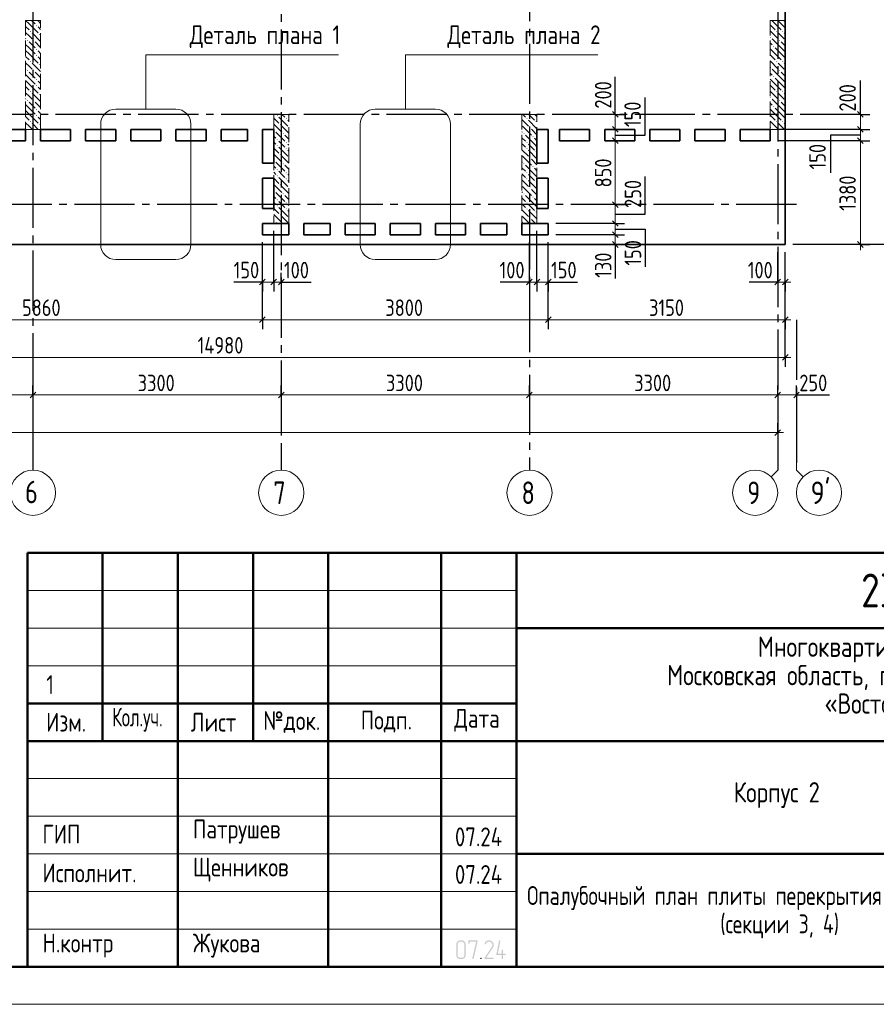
# Model space of a CAD drawing. Header units: millimetres. Extents: x 0 to 43617, y 0 to 59400.
# Tile 6 of 23: x 22897 to 34285, y 0 to 13089. Entities that reach past the tile are written whole.
import ezdxf

# ---------------------------------------------------------------- set-up
doc = ezdxf.new("R2010")
doc.units = ezdxf.units.MM
doc.linetypes.add('______2', pattern=[270, 200, -70])
doc.linetypes.add('______5', pattern=[1100, 800, -100, 100, -100])
for name, color, linetype, lineweight in [('Standard', 7, 'Continuous', 25), ('ЖБ Перекрытие верхний уровень', 7, 'Continuous', 35), ('ЖБ Пилон', 7, 'Continuous', 35), ('Оси', 40, '______5', 18), ('Примечания', 7, 'Continuous', 25), ('Размерная выноска', 7, 'Continuous', 13)]:
    doc.layers.add(name, color=color, linetype=linetype, lineweight=lineweight)
doc.styles.add('GOST 2.304-81', font='txt')
doc.styles.add('ISOCPEUR', font='txt')

msp = doc.modelspace()

# ---------------------------------------------------------------- hatches: boundary and pattern name
at = {"layer": 'Standard', "linetype": 'Continuous', "lineweight": 25, "transparency": 33554687}
h = msp.add_hatch(color=7, dxfattribs=at)
h.paths.add_polyline_path([(28825, 655), (28825, 652), (28825, 649), (28825, 647), (28824, 644), (28824, 641), (28823, 639), (28822, 637), (28821, 634), (28820, 632), (28819, 630), (28818, 627), (28816, 625), (28815, 623), (28813, 621), (28812, 619), (28810, 617), (28808, 615), (28806, 613), (28804, 612), (28801, 610), (28799, 609), (28797, 607), (28795, 606), (28792, 605), (28790, 604), (28788, 603), (28785, 603), (28782, 602), (28780, 602), (28777, 602), (28775, 601), (28772, 601), (28754, 601), (28751, 601), (28749, 602), (28746, 602), (28744, 602), (28742, 603), (28739, 603), (28737, 604), (28735, 605), (28732, 606), (28730, 607), (28728, 609), (28726, 610), (28723, 611), (28721, 613), (28719, 615), (28717, 617), (28715, 619), (28713, 621), (28711, 623), (28710, 625), (28708, 627), (28707, 629), (28706, 632), (28705, 634), (28704, 636), (28703, 639), (28702, 641), (28702, 644), (28701, 646), (28701, 649), (28701, 652), (28701, 655), (28701, 797), (28701, 799), (28701, 802), (28701, 805), (28702, 807), (28702, 810), (28703, 812), (28704, 814), (28705, 817), (28706, 819), (28707, 821), (28708, 823), (28709, 826), (28711, 828), (28713, 830), (28714, 832), (28716, 834), (28718, 836), (28720, 838), (28722, 839), (28724, 841), (28727, 842), (28729, 844), (28731, 845), (28733, 846), (28736, 847), (28738, 848), (28741, 848), (28743, 849), (28746, 849), (28749, 850), (28751, 850), (28754, 850), (28772, 850), (28775, 850), (28777, 850), (28780, 849), (28782, 849), (28785, 849), (28787, 848), (28790, 847), (28792, 846), (28794, 845), (28797, 844), (28799, 843), (28801, 841), (28803, 840), (28805, 838), (28807, 836), (28809, 834), (28811, 833), (28813, 830), (28815, 828), (28816, 826), (28818, 824), (28819, 822), (28820, 820), (28821, 817), (28822, 815), (28823, 812), (28824, 810), (28824, 807), (28825, 805), (28825, 802), (28825, 799), (28825, 797)], flags=16)
h.paths.add_polyline_path([(28808, 655), (28808, 797), (28808, 800), (28807, 804), (28806, 807), (28805, 810), (28804, 813), (28802, 816), (28800, 819), (28797, 822), (28794, 824), (28792, 826), (28789, 828), (28785, 830), (28782, 831), (28779, 832), (28775, 832), (28772, 832), (28754, 832), (28750, 832), (28747, 832), (28744, 831), (28740, 830), (28737, 828), (28734, 826), (28731, 824), (28729, 822), (28726, 819), (28724, 816), (28722, 814), (28721, 810), (28720, 807), (28719, 804), (28718, 800), (28718, 797), (28718, 655), (28718, 651), (28719, 648), (28720, 644), (28721, 641), (28723, 638), (28725, 635), (28727, 632), (28729, 630), (28732, 627), (28735, 625), (28738, 623), (28741, 622), (28744, 620), (28747, 620), (28751, 619), (28754, 619), (28772, 619), (28775, 619), (28779, 620), (28782, 620), (28785, 622), (28788, 623), (28791, 625), (28794, 627), (28797, 629), (28800, 632), (28802, 635), (28804, 637), (28805, 641), (28806, 644), (28807, 647), (28808, 651)])
for points in [[(28985, 839), (28932, 608), (28931, 607), (28931, 606), (28930, 605), (28928, 603), (28923, 601), (28921, 601), (28920, 602), (28918, 602), (28917, 603), (28916, 604), (28915, 605), (28915, 605), (28915, 606), (28914, 607), (28914, 608), (28914, 609), (28914, 610), (28914, 612), (28965, 832), (28878, 832), (28878, 815), (28878, 814), (28878, 813), (28878, 812), (28878, 811), (28877, 810), (28877, 809), (28876, 809), (28876, 808), (28875, 807), (28873, 806), (28871, 806), (28869, 806), (28869, 806), (28868, 806), (28868, 806), (28867, 806), (28866, 807), (28865, 807), (28864, 807), (28863, 808), (28863, 808), (28862, 809), (28862, 810), (28861, 811), (28861, 812), (28861, 813), (28861, 814), (28861, 815), (28861, 841), (28861, 842), (28861, 843), (28861, 844), (28861, 845), (28861, 846), (28862, 847), (28862, 847), (28863, 848), (28863, 848), (28864, 849), (28865, 849), (28866, 849), (28866, 850), (28867, 850), (28868, 850), (28870, 850), (28976, 850), (28978, 850), (28980, 849), (28982, 849), (28983, 848), (28984, 847), (28985, 845), (28985, 844), (28985, 842)], [(29189, 601), (29083, 601), (29081, 601), (29080, 602), (29078, 603), (29076, 604), (29075, 606), (29075, 607), (29074, 609), (29074, 611), (29074, 612), (29074, 613), (29075, 614), (29075, 615), (29173, 763), (29177, 770), (29179, 776), (29180, 779), (29181, 782), (29181, 786), (29181, 789), (29181, 791), (29181, 793), (29181, 795), (29180, 798), (29180, 800), (29179, 802), (29179, 804), (29178, 806), (29177, 807), (29176, 809), (29175, 811), (29173, 813), (29172, 814), (29170, 816), (29169, 818), (29167, 819), (29165, 821), (29163, 822), (29162, 823), (29160, 824), (29158, 826), (29156, 827), (29154, 828), (29152, 828), (29150, 829), (29147, 830), (29145, 831), (29143, 831), (29141, 831), (29139, 832), (29136, 832), (29134, 832), (29131, 832), (29128, 831), (29125, 831), (29122, 830), (29119, 829), (29117, 828), (29114, 827), (29111, 825), (29109, 823), (29106, 821), (29104, 819), (29102, 816), (29099, 813), (29098, 809), (29096, 806), (29094, 802), (29094, 800), (29093, 799), (29092, 798), (29091, 798), (29090, 797), (29089, 797), (29088, 796), (29086, 796), (29084, 796), (29083, 797), (29081, 797), (29080, 798), (29079, 799), (29078, 800), (29078, 800), (29078, 801), (29077, 802), (29077, 803), (29077, 804), (29077, 805), (29077, 808), (29078, 811), (29079, 813), (29080, 816), (29082, 818), (29083, 820), (29084, 823), (29085, 825), (29087, 827), (29088, 829), (29090, 831), (29092, 832), (29093, 834), (29095, 836), (29097, 837), (29099, 839), (29101, 840), (29104, 843), (29108, 845), (29112, 846), (29116, 848), (29120, 849), (29124, 849), (29129, 850), (29133, 850), (29136, 850), (29139, 850), (29143, 849), (29146, 849), (29149, 848), (29151, 848), (29154, 847), (29157, 846), (29160, 845), (29163, 843), (29166, 842), (29168, 840), (29171, 839), (29174, 837), (29176, 835), (29179, 833), (29181, 830), (29184, 828), (29186, 826), (29188, 823), (29190, 820), (29191, 818), (29193, 815), (29194, 813), (29196, 810), (29197, 807), (29198, 804), (29198, 801), (29199, 798), (29199, 795), (29200, 792), (29200, 789), (29200, 784), (29199, 780), (29198, 776), (29197, 772), (29196, 770), (29195, 767), (29195, 765), (29193, 763), (29192, 760), (29191, 758), (29189, 755), (29188, 753), (29099, 619), (29189, 619), (29191, 619), (29192, 618), (29194, 618), (29195, 616), (29196, 615), (29197, 613), (29198, 612), (29198, 610), (29198, 609), (29197, 607), (29197, 606), (29195, 604), (29195, 603), (29194, 603), (29194, 602), (29193, 602), (29192, 602), (29191, 601), (29190, 601)], [(29322, 672), (29349, 672), (29351, 672), (29352, 672), (29354, 671), (29355, 670), (29357, 668), (29357, 667), (29358, 665), (29358, 663), (29358, 662), (29358, 660), (29357, 659), (29356, 657), (29355, 657), (29355, 656), (29354, 656), (29353, 655), (29352, 655), (29351, 655), (29350, 655), (29349, 655), (29322, 655), (29322, 610), (29322, 609), (29322, 608), (29322, 607), (29322, 606), (29321, 605), (29321, 605), (29321, 604), (29320, 603), (29319, 602), (29317, 602), (29316, 601), (29314, 601), (29313, 601), (29312, 601), (29312, 602), (29311, 602), (29310, 602), (29309, 602), (29308, 603), (29307, 603), (29307, 604), (29306, 605), (29306, 605), (29305, 606), (29305, 607), (29305, 608), (29305, 609), (29305, 610), (29305, 655), (29243, 655), (29241, 655), (29239, 655), (29237, 656), (29236, 657), (29235, 658), (29234, 660), (29234, 661), (29234, 663), (29234, 665), (29269, 843), (29270, 845), (29270, 846), (29271, 847), (29272, 848), (29278, 850), (29280, 850), (29281, 849), (29283, 849), (29284, 848), (29285, 847), (29285, 846), (29286, 846), (29286, 845), (29287, 844), (29287, 843), (29287, 842), (29287, 841), (29287, 839), (29253, 672), (29305, 672), (29305, 717), (29305, 718), (29305, 720), (29306, 721), (29307, 723), (29308, 724), (29309, 724), (29310, 725), (29310, 725), (29311, 725), (29312, 726), (29313, 726), (29314, 726), (29315, 726), (29317, 725), (29318, 725), (29320, 723), (29320, 723), (29321, 722), (29321, 721), (29322, 721), (29322, 720), (29322, 719), (29322, 718), (29322, 717)], [(29029, 619), (29031, 619), (29033, 618), (29034, 618), (29035, 616), (29037, 615), (29037, 613), (29038, 612), (29038, 610), (29038, 609), (29038, 607), (29037, 606), (29036, 604), (29035, 603), (29035, 603), (29034, 602), (29033, 602), (29032, 602), (29031, 601), (29030, 601), (29029, 601), (29027, 601), (29026, 602), (29024, 603), (29023, 604), (29022, 605), (29021, 607), (29020, 608), (29020, 610), (29020, 611), (29021, 613), (29022, 614), (29023, 616), (29023, 616), (29024, 617), (29024, 618), (29025, 618), (29026, 619), (29027, 619), (29028, 619)]]:
    msp.add_hatch(color=7, dxfattribs=at).paths.add_polyline_path(points, flags=16)
at = {"layer": 'ЖБ Пилон', "linetype": 'Continuous', "lineweight": 18, "transparency": 33554687}
for points in [[(23114, 13013), (23121, 13020), (23127, 13013), (23121, 13007)], [(23034, 12933), (23041, 12940), (23047, 12933), (23041, 12927)], [(23154, 12893), (23161, 12900), (23167, 12893), (23161, 12887)], [(32874, 12853), (32881, 12860), (32887, 12853), (32881, 12847)], [(32954, 12933), (32961, 12940), (32967, 12933), (32961, 12927)], [(33034, 12933), (33041, 12940), (33047, 12933), (33041, 12927)], [(22994, 12813), (23001, 12820), (23007, 12813), (23001, 12807)], [(23074, 12813), (23081, 12820), (23087, 12813), (23081, 12807)], [(23114, 12693), (23121, 12700), (23127, 12693), (23121, 12687)], [(32914, 12733), (32921, 12740), (32927, 12733), (32921, 12727)], [(32994, 12813), (33001, 12820), (33007, 12813), (33001, 12807)], [(23114, 12613), (23121, 12620), (23127, 12613), (23121, 12607)], [(23034, 12533), (23041, 12540), (23047, 12533), (23041, 12527)], [(23154, 12493), (23161, 12500), (23167, 12493), (23161, 12487)], [(32874, 12453), (32881, 12460), (32887, 12453), (32881, 12447)], [(32954, 12533), (32961, 12540), (32967, 12533), (32961, 12527)], [(33034, 12533), (33041, 12540), (33047, 12533), (33041, 12527)], [(22994, 12413), (23001, 12420), (23007, 12413), (23001, 12407)], [(23074, 12413), (23081, 12420), (23087, 12413), (23081, 12407)], [(32914, 12333), (32921, 12340), (32927, 12333), (32921, 12327)], [(32994, 12413), (33001, 12420), (33007, 12413), (33001, 12407)], [(23114, 12293), (23121, 12300), (23127, 12293), (23121, 12287)], [(23114, 12213), (23121, 12220), (23127, 12213), (23121, 12207)], [(23034, 12133), (23041, 12140), (23047, 12133), (23041, 12127)], [(23154, 12093), (23161, 12100), (23167, 12093), (23161, 12087)], [(32874, 12053), (32881, 12060), (32887, 12053), (32881, 12047)], [(32954, 12133), (32961, 12140), (32967, 12133), (32961, 12127)], [(33034, 12133), (33041, 12140), (33047, 12133), (33041, 12127)], [(22994, 12013), (23001, 12020), (23007, 12013), (23001, 12007)], [(23074, 12013), (23081, 12020), (23087, 12013), (23081, 12007)], [(32914, 11933), (32921, 11940), (32927, 11933), (32921, 11927)], [(32994, 12013), (33001, 12020), (33007, 12013), (33001, 12007)], [(23114, 11893), (23121, 11900), (23127, 11893), (23121, 11887)], [(23114, 11813), (23121, 11820), (23127, 11813), (23121, 11807)], [(26314, 11813), (26321, 11820), (26327, 11813), (26321, 11807)], [(23034, 11733), (23041, 11740), (23047, 11733), (23041, 11727)], [(23154, 11693), (23161, 11700), (23167, 11693), (23161, 11687)], [(26354, 11693), (26361, 11700), (26367, 11693), (26361, 11687)], [(26434, 11773), (26441, 11780), (26447, 11773), (26441, 11767)], [(29634, 11773), (29641, 11780), (29647, 11773), (29641, 11767)], [(29674, 11653), (29681, 11660), (29687, 11653), (29681, 11647)], [(29754, 11733), (29761, 11740), (29767, 11733), (29761, 11727)], [(32874, 11653), (32881, 11660), (32887, 11653), (32881, 11647)], [(32954, 11733), (32961, 11740), (32967, 11733), (32961, 11727)], [(33034, 11733), (33041, 11740), (33047, 11733), (33041, 11727)], [(26274, 11613), (26281, 11620), (26287, 11613), (26281, 11607)], [(26394, 11573), (26401, 11580), (26407, 11573), (26401, 11567)], [(29594, 11573), (29601, 11580), (29607, 11573), (29601, 11567)], [(29714, 11533), (29721, 11540), (29727, 11533), (29721, 11527)], [(26314, 11493), (26321, 11500), (26327, 11493), (26321, 11487)], [(26314, 11413), (26321, 11420), (26327, 11413), (26321, 11407)], [(26434, 11453), (26441, 11460), (26447, 11453), (26441, 11447)], [(29634, 11453), (29641, 11460), (29647, 11453), (29641, 11447)], [(26354, 11293), (26361, 11300), (26367, 11293), (26361, 11287)], [(26434, 11373), (26441, 11380), (26447, 11373), (26441, 11367)], [(29634, 11373), (29641, 11380), (29647, 11373), (29641, 11367)], [(29674, 11253), (29681, 11260), (29687, 11253), (29681, 11247)], [(29754, 11333), (29761, 11340), (29767, 11333), (29761, 11327)], [(26274, 11213), (26281, 11220), (26287, 11213), (26281, 11207)], [(26394, 11173), (26401, 11180), (26407, 11173), (26401, 11167)], [(29594, 11173), (29601, 11180), (29607, 11173), (29601, 11167)], [(29714, 11133), (29721, 11140), (29727, 11133), (29721, 11127)], [(26314, 11093), (26321, 11100), (26327, 11093), (26321, 11087)], [(26314, 11013), (26321, 11020), (26327, 11013), (26321, 11007)], [(26434, 11053), (26441, 11060), (26447, 11053), (26441, 11047)], [(29634, 11053), (29641, 11060), (29647, 11053), (29641, 11047)], [(26354, 10893), (26361, 10900), (26367, 10893), (26361, 10887)], [(26434, 10973), (26441, 10980), (26447, 10973), (26441, 10967)], [(29634, 10973), (29641, 10980), (29647, 10973), (29641, 10967)], [(29754, 10933), (29761, 10940), (29767, 10933), (29761, 10927)], [(26274, 10813), (26281, 10820), (26287, 10813), (26281, 10807)], [(26394, 10773), (26401, 10780), (26407, 10773), (26401, 10767)], [(29594, 10773), (29601, 10780), (29607, 10773), (29601, 10767)], [(29674, 10853), (29681, 10860), (29687, 10853), (29681, 10847)], [(29714, 10733), (29721, 10740), (29727, 10733), (29721, 10727)], [(26314, 10693), (26321, 10700), (26327, 10693), (26321, 10687)], [(26314, 10613), (26321, 10620), (26327, 10613), (26321, 10607)], [(26434, 10653), (26441, 10660), (26447, 10653), (26441, 10647)], [(29634, 10653), (29641, 10660), (29647, 10653), (29641, 10647)], [(26354, 10493), (26361, 10500), (26367, 10493), (26361, 10487)], [(26434, 10573), (26441, 10580), (26447, 10573), (26441, 10567)], [(29634, 10573), (29641, 10580), (29647, 10573), (29641, 10567)], [(29754, 10533), (29761, 10540), (29767, 10533), (29761, 10527)], [(26274, 10413), (26281, 10420), (26287, 10413), (26281, 10407)], [(29674, 10453), (29681, 10460), (29687, 10453), (29681, 10447)]]:
    msp.add_hatch(color=7, dxfattribs=at).paths.add_polyline_path(points, flags=16)

# ---------------------------------------------------------------- linework, layer by layer
at = {"layer": 'Standard', "color": 251, "linetype": 'Continuous', "lineweight": -3, "true_color": 0x656565, "transparency": 33554687}
for p, q in [((30814, 11830), (30689, 11830)), ((30814, 11830), (30939, 11830)), ((30814, 11830), (30814, 11830)), ((34074, 11830), (33949, 11830)), ((34074, 11830), (34199, 11830)), ((34074, 11830), (34074, 11830)), ((30814, 11630), (30689, 11630)), ((30814, 11630), (30939, 11630)), ((30814, 11630), (30814, 11630)), ((34074, 11630), (33949, 11630)), ((34074, 11630), (34199, 11630)), ((30814, 11480), (30689, 11480)), ((30814, 11480), (30939, 11480)), ((30814, 11480), (30814, 11480)), ((34074, 11480), (33949, 11480)), ((34074, 11480), (34199, 11480)), ((30814, 10630), (30689, 10630)), ((30814, 10630), (30939, 10630)), ((30814, 10630), (30814, 10630)), ((30814, 10380), (30689, 10380)), ((30814, 10380), (30939, 10380)), ((30814, 10230), (30689, 10230)), ((30814, 10230), (30939, 10230)), ((30814, 10100), (30689, 10100)), ((30814, 10100), (30939, 10100)), ((30814, 10100), (30814, 10100)), ((34074, 10100), (33174, 10100)), ((34474, 10100), (33174, 10100)), ((34074, 10100), (33949, 10100)), ((34074, 10100), (34199, 10100)), ((32974, 9600), (32974, 10000)), ((33074, 9100), (33074, 10000)), ((33074, 8600), (33074, 10000)), ((33074, 9600), (33074, 10000)), ((26124, 9600), (26124, 9725)), ((26274, 9600), (26274, 9725)), ((26374, 9600), (26374, 9725)), ((29674, 9600), (29674, 9725)), ((29774, 9600), (29774, 9725)), ((29924, 9600), (29924, 9725)), ((32974, 9600), (32974, 9725)), ((33074, 9600), (33074, 9725)), ((26124, 9600), (26124, 9475)), ((26274, 9600), (26274, 9475)), ((26374, 9600), (26374, 9475)), ((26374, 9600), (26374, 9600)), ((29674, 9600), (29674, 9475)), ((29774, 9600), (29774, 9475)), ((29924, 9600), (29924, 9475)), ((32974, 9600), (32974, 9475)), ((33074, 9600), (33074, 9475)), ((26124, 9100), (26124, 9225)), ((29924, 9100), (29924, 9225)), ((33074, 9100), (33074, 9225)), ((26124, 9100), (26124, 8975)), ((29924, 9100), (29924, 8975)), ((33074, 9100), (33074, 8975)), ((33074, 8600), (33074, 8725)), ((33074, 8600), (33074, 8475)), ((23074, 8100), (23074, 8225)), ((26374, 8100), (26374, 8225)), ((29674, 8100), (29674, 8225)), ((32974, 8100), (32974, 8225)), ((33224, 8100), (33224, 8225)), ((23074, 8100), (23074, 7975)), ((23074, 8100), (23074, 7648)), ((26374, 8100), (26374, 7975)), ((26374, 8100), (26374, 7648)), ((29674, 8100), (29674, 7975)), ((29674, 8100), (29674, 7648)), ((32974, 8100), (32974, 7975)), ((32974, 8100), (32974, 7648)), ((33224, 8100), (33224, 7975)), ((33224, 8100), (33224, 7648)), ((32974, 7600), (32974, 7725)), ((32974, 7600), (32974, 7475)), ((32974, 7600), (32974, 7600))]:
    msp.add_line(p, q, dxfattribs=at)
at = {"layer": 'Standard', "color": 7, "linetype": 'Continuous', "lineweight": 25, "transparency": 33554687}
for p, q in [((30777, 11868), (30852, 11792)), ((34036, 11868), (34111, 11792)), ((30777, 11668), (30852, 11592)), ((34036, 11668), (34111, 11592)), ((30777, 11517), (30852, 11442)), ((34036, 11517), (34111, 11442)), ((30777, 10668), (30852, 10592)), ((30777, 10417), (30852, 10342)), ((30777, 10268), (30852, 10192)), ((30777, 10138), (30852, 10062)), ((34036, 10138), (34111, 10062)), ((26086, 9562), (26161, 9638)), ((26236, 9562), (26311, 9638)), ((26336, 9562), (26411, 9638)), ((29711, 9638), (29636, 9562)), ((29811, 9638), (29736, 9562)), ((29961, 9638), (29887, 9562)), ((33011, 9638), (32936, 9562)), ((33111, 9638), (33036, 9562)), ((26086, 9062), (26161, 9138)), ((29887, 9062), (29961, 9138)), ((33036, 9062), (33111, 9138)), ((33036, 8562), (33111, 8638)), ((23036, 8062), (23112, 8138)), ((26336, 8062), (26411, 8138)), ((29636, 8062), (29711, 8138)), ((32936, 8062), (33011, 8138)), ((33187, 8062), (33261, 8138)), ((33011, 7638), (32936, 7562)), ((23000, 500), (41500, 500)), ((23000, 500), (41500, 500)), ((23000, 500), (41500, 500))]:
    msp.add_line(p, q, dxfattribs=at)
at = {"layer": 'Standard', "color": 7, "linetype": 'Continuous', "lineweight": 13, "transparency": 33554687}
for p, q in [((30814, 11830), (30814, 11905)), ((34074, 11830), (34074, 11905)), ((34074, 11830), (34074, 11630)), ((34074, 11630), (34074, 11480)), ((30814, 11480), (30814, 10630)), ((34074, 11480), (34074, 10100)), ((30814, 10630), (30814, 10380)), ((30814, 10380), (30814, 10230)), ((30814, 10230), (30814, 10100)), ((30814, 10100), (30814, 10025)), ((34074, 10100), (34074, 10025)), ((26124, 9600), (26049, 9600)), ((26124, 9600), (26274, 9600)), ((26274, 9600), (26374, 9600)), ((26374, 9600), (26449, 9600)), ((29674, 9600), (29599, 9600)), ((29774, 9600), (29674, 9600)), ((29924, 9600), (29774, 9600)), ((29924, 9600), (29999, 9600)), ((32974, 9600), (32899, 9600)), ((33074, 9600), (32974, 9600)), ((33074, 9600), (33149, 9600)), ((20264, 9100), (26124, 9100)), ((26124, 9100), (29924, 9100)), ((29924, 9100), (33074, 9100)), ((33074, 9100), (33149, 9100)), ((18094, 8600), (33074, 8600)), ((33074, 8600), (33149, 8600)), ((21824, 8100), (23074, 8100)), ((23074, 8100), (26374, 8100)), ((26374, 8100), (29674, 8100)), ((29674, 8100), (32974, 8100)), ((32974, 8100), (33224, 8100)), ((33224, 8100), (33299, 8100)), ((32974, 7600), (7924, 7600)), ((32974, 7600), (33049, 7600)), ((32974, 7100), (32974, 7237)), ((33224, 7100), (33224, 7237)), ((32974, 7100), (32886, 7012)), ((33224, 7100), (33312, 7012)), ((23000, 5500), (29500, 5500)), ((23000, 5000), (29500, 5000)), ((23000, 4500), (29500, 4500)), ((23000, 3000), (29500, 3000)), ((23000, 2500), (29500, 2500)), ((23000, 2500), (29500, 2500)), ((23000, 2000), (29500, 2000)), ((23000, 2000), (29500, 2000)), ((23000, 1500), (29500, 1500)), ((23000, 1000), (29500, 1000))]:
    msp.add_line(p, q, dxfattribs=at)
at = {"layer": 'Standard', "color": 7, "linetype": 'Continuous', "lineweight": 50, "transparency": 33554687}
for p, q in [((23000, 500), (23000, 6000)), ((23000, 6000), (41500, 6000)), ((24000, 3500), (24000, 6000)), ((25000, 500), (25000, 6000)), ((26000, 3500), (26000, 6000)), ((27000, 500), (27000, 6000)), ((28500, 500), (28500, 6000)), ((29500, 500), (29500, 6000)), ((29500, 5000), (41500, 5000)), ((23000, 4000), (29500, 4000)), ((23000, 4000), (29500, 4000)), ((23000, 3500), (29500, 3500)), ((23000, 3500), (29500, 3500)), ((29500, 3500), (41500, 3500)), ((29500, 2000), (41500, 2000))]:
    msp.add_line(p, q, dxfattribs=at)
at = {"layer": 'Standard', "color": 7, "linetype": 'Continuous', "lineweight": 13, "transparency": 33554687}
msp.add_lwpolyline([(0, 0), (42000, 0), (42000, 59400), (0, 59400), (0, 0)], close=True, dxfattribs=at)
at = {"layer": 'Standard', "color": 7, "linetype": 'Continuous', "lineweight": 50, "transparency": 33554687}
msp.add_lwpolyline([(2000, 58900), (41500, 58900), (41500, 500), (2000, 500), (2000, 58900)], close=True, dxfattribs=at)
at = {"layer": 'Standard', "color": 7, "linetype": 'Continuous', "lineweight": 13, "transparency": 33554687}
for points in [[(30814, 11830), (30814, 11773), (30814, 11773), (30814, 11667), (30814, 11667), (30814, 11630)], [(30814, 11630), (30814, 11591), (30814, 11591), (30814, 11480)]]:
    msp.add_lwpolyline(points, dxfattribs=at)
at = {"layer": 'Standard', "color": 251, "linetype": 'Continuous', "lineweight": -3, "true_color": 0x656565, "transparency": 33554687}
for points in [[(34074, 11630), (34046, 11630), (34046, 11630), (33940, 11630), (33940, 11630), (32974, 11630)], [(34074, 11480), (34046, 11480), (34046, 11480), (33862, 11480), (33862, 11480), (32974, 11480)], [(30814, 10380), (30797, 10380), (30797, 10380), (30024, 10380)], [(26274, 9600), (26274, 9617), (26274, 9617), (26274, 10280)], [(29774, 9600), (29774, 9617), (29774, 9617), (29774, 10280)], [(30814, 10230), (30797, 10230), (30797, 10230), (30024, 10230)], [(26124, 9100), (26124, 9117), (26124, 9117), (26124, 9117), (26124, 9117), (26124, 10130)], [(26124, 9600), (26124, 9617), (26124, 9617), (26124, 10130)], [(29674, 9600), (29674, 9617), (29674, 9617), (29674, 10130)], [(29924, 9100), (29924, 9117), (29924, 9117), (29924, 10130)], [(29924, 9600), (29924, 9617), (29924, 9617), (29924, 10130)]]:
    msp.add_lwpolyline(points, dxfattribs=at)
at = {"layer": 'ЖБ Перекрытие верхний уровень', "color": 7, "linetype": 'Continuous', "lineweight": 35, "transparency": 33554687}
for p, q in [((33074, 10100), (33074, 25060)), ((22624, 11630), (22974, 11630)), ((22974, 11630), (22974, 11480)), ((23174, 11630), (23574, 11630)), ((23174, 11480), (23174, 11630)), ((23574, 11630), (23574, 11480)), ((23774, 11480), (23774, 11630)), ((23774, 11630), (24174, 11630)), ((24174, 11630), (24174, 11480)), ((24374, 11630), (24774, 11630)), ((24374, 11480), (24374, 11630)), ((24774, 11630), (24774, 11480)), ((24974, 11480), (24974, 11630)), ((24974, 11630), (25374, 11630)), ((25374, 11630), (25374, 11480)), ((25574, 11630), (25924, 11630)), ((25574, 11480), (25574, 11630)), ((25924, 11630), (25924, 11480)), ((26124, 11180), (26124, 11630)), ((26124, 11630), (26274, 11630)), ((26274, 11630), (26274, 11180)), ((29774, 11180), (29774, 11630)), ((29774, 11630), (29924, 11630)), ((29924, 11630), (29924, 11180)), ((30074, 11630), (30474, 11630)), ((30074, 11480), (30074, 11630)), ((30474, 11630), (30474, 11480)), ((30674, 11630), (31074, 11630)), ((30674, 11480), (30674, 11630)), ((31074, 11630), (31074, 11480)), ((31274, 11630), (31674, 11630)), ((31274, 11480), (31274, 11630)), ((31674, 11630), (31674, 11480)), ((31874, 11630), (32274, 11630)), ((31874, 11480), (31874, 11630)), ((32274, 11630), (32274, 11480)), ((32474, 11630), (32874, 11630)), ((32474, 11480), (32474, 11630)), ((32874, 11630), (32874, 11480)), ((22974, 11480), (22624, 11480)), ((23574, 11480), (23174, 11480)), ((24174, 11480), (23774, 11480)), ((24774, 11480), (24374, 11480)), ((25374, 11480), (24974, 11480)), ((25924, 11480), (25574, 11480)), ((30474, 11480), (30074, 11480)), ((31074, 11480), (30674, 11480)), ((31674, 11480), (31274, 11480)), ((32274, 11480), (31874, 11480)), ((32874, 11480), (32474, 11480)), ((26274, 11180), (26124, 11180)), ((29924, 11180), (29774, 11180)), ((26124, 10980), (26274, 10980)), ((26124, 10580), (26124, 10980)), ((26274, 10980), (26274, 10580)), ((29774, 10980), (29924, 10980)), ((29774, 10580), (29774, 10980)), ((29924, 10980), (29924, 10580)), ((26274, 10580), (26124, 10580)), ((29924, 10580), (29774, 10580)), ((26124, 10230), (26124, 10380)), ((26124, 10380), (26474, 10380)), ((26474, 10380), (26474, 10230)), ((26674, 10380), (27024, 10380)), ((26674, 10230), (26674, 10380)), ((27024, 10380), (27024, 10230)), ((27224, 10230), (27224, 10380)), ((27224, 10380), (27624, 10380)), ((27624, 10380), (27624, 10230)), ((27824, 10380), (28224, 10380)), ((27824, 10230), (27824, 10380)), ((28224, 10380), (28224, 10230)), ((28424, 10230), (28424, 10380)), ((28424, 10380), (28824, 10380)), ((28824, 10380), (28824, 10230)), ((29024, 10230), (29024, 10380)), ((29024, 10380), (29374, 10380)), ((29374, 10380), (29374, 10230)), ((29574, 10230), (29574, 10380)), ((29574, 10380), (29924, 10380)), ((29924, 10380), (29924, 10230)), ((26474, 10230), (26124, 10230)), ((27024, 10230), (26674, 10230)), ((27624, 10230), (27224, 10230)), ((28224, 10230), (27824, 10230)), ((28824, 10230), (28424, 10230)), ((29374, 10230), (29024, 10230)), ((29924, 10230), (29574, 10230)), ((18094, 10100), (33074, 10100))]:
    msp.add_line(p, q, dxfattribs=at)
at = {"layer": 'ЖБ Пилон', "color": 253, "linetype": '______2', "lineweight": 13, "true_color": 0xa0a0a0, "transparency": 33554687}
for p, q in [((22974, 13080), (22974, 11630)), ((23174, 13080), (22974, 13080)), ((23174, 11630), (23174, 13080)), ((32874, 13080), (32874, 11630)), ((33074, 13080), (32874, 13080)), ((33074, 11630), (33074, 13080)), ((26274, 11830), (26274, 10380)), ((26474, 11830), (26274, 11830)), ((26474, 10380), (26474, 11830)), ((29574, 11830), (29574, 10380)), ((29774, 11830), (29574, 11830)), ((29774, 10380), (29774, 11830)), ((22974, 11630), (23174, 11630)), ((32874, 11630), (33074, 11630)), ((26274, 10380), (26474, 10380)), ((29574, 10380), (29774, 10380))]:
    msp.add_line(p, q, dxfattribs=at)
at = {"layer": 'ЖБ Пилон', "color": 9, "linetype": 'Continuous', "lineweight": 18, "true_color": 0xc7c7c7, "transparency": 33554687}
for p, q in [((22974, 13080), (23021, 13033)), ((22974, 13000), (23021, 12953)), ((23021, 13033), (23141, 12913)), ((23054, 13080), (23101, 13033)), ((23174, 13040), (23141, 13073)), ((23141, 12993), (23174, 12960)), ((32874, 13020), (32941, 12953)), ((32941, 13033), (32894, 13080)), ((32941, 13033), (33021, 12953)), ((32974, 13080), (33021, 13033)), ((33021, 13033), (33074, 12980)), ((33054, 13080), (33074, 13060)), ((22974, 12840), (22981, 12833)), ((23021, 12873), (22981, 12913)), ((23061, 12833), (23021, 12873)), ((23061, 12913), (23174, 12800)), ((32874, 12940), (32981, 12833)), ((33021, 12713), (32901, 12833)), ((33021, 12873), (32981, 12913)), ((33061, 12833), (33021, 12873)), ((33061, 12913), (33074, 12900)), ((23021, 12713), (22974, 12760)), ((23021, 12793), (23101, 12713)), ((23021, 12713), (23101, 12633)), ((23101, 12793), (23174, 12720)), ((32874, 12780), (32901, 12753)), ((32941, 12633), (32874, 12700)), ((32941, 12713), (33021, 12633)), ((33021, 12793), (33074, 12740)), ((33021, 12713), (33074, 12660)), ((22974, 12680), (23021, 12633)), ((22974, 12600), (23021, 12553)), ((23021, 12633), (23141, 12513)), ((23174, 12640), (23141, 12673)), ((23141, 12593), (23174, 12560)), ((32874, 12620), (32941, 12553)), ((32941, 12633), (33021, 12553)), ((33021, 12633), (33074, 12580)), ((22974, 12440), (22981, 12433)), ((23021, 12473), (22981, 12513)), ((23061, 12433), (23021, 12473)), ((23061, 12513), (23174, 12400)), ((32874, 12540), (32981, 12433)), ((33021, 12473), (32981, 12513)), ((33061, 12433), (33021, 12473)), ((33061, 12513), (33074, 12500)), ((23021, 12313), (22974, 12360)), ((23021, 12393), (23101, 12313)), ((23021, 12313), (23101, 12233)), ((23101, 12393), (23174, 12320)), ((32874, 12380), (32901, 12353)), ((33021, 12313), (32901, 12433)), ((32941, 12313), (33021, 12233)), ((33021, 12393), (33074, 12340)), ((33021, 12313), (33074, 12260)), ((22974, 12280), (23021, 12233)), ((22974, 12200), (23021, 12153)), ((23021, 12233), (23141, 12113)), ((23174, 12240), (23141, 12273)), ((23141, 12193), (23174, 12160)), ((32941, 12233), (32874, 12300)), ((32874, 12220), (32941, 12153)), ((32941, 12233), (33021, 12153)), ((33021, 12233), (33074, 12180)), ((23021, 12073), (22981, 12113)), ((23061, 12033), (23021, 12073)), ((23061, 12113), (23174, 12000)), ((32874, 12140), (32981, 12033)), ((33021, 12073), (32981, 12113)), ((33061, 12033), (33021, 12073)), ((33061, 12113), (33074, 12100)), ((22974, 12040), (22981, 12033)), ((23021, 11913), (22974, 11960)), ((23021, 11993), (23101, 11913)), ((23021, 11913), (23101, 11833)), ((23101, 11993), (23174, 11920)), ((32874, 11980), (32901, 11953)), ((33021, 11913), (32901, 12033)), ((32941, 11913), (33021, 11833)), ((33021, 11993), (33074, 11940)), ((33021, 11913), (33074, 11860)), ((22974, 11880), (23021, 11833)), ((22974, 11800), (23021, 11753)), ((23021, 11833), (23141, 11713)), ((23174, 11840), (23141, 11873)), ((23141, 11793), (23174, 11760)), ((26274, 11780), (26341, 11713)), ((26341, 11793), (26461, 11673)), ((26421, 11793), (26384, 11830)), ((26464, 11830), (26474, 11820)), ((29621, 11793), (29584, 11830)), ((29664, 11830), (29741, 11753)), ((29744, 11830), (29774, 11800)), ((32941, 11833), (32874, 11900)), ((32874, 11820), (32941, 11753)), ((32941, 11833), (33021, 11753)), ((33021, 11833), (33074, 11780)), ((23021, 11673), (22981, 11713)), ((23061, 11633), (23021, 11673)), ((23061, 11713), (23144, 11630)), ((26274, 11700), (26381, 11593)), ((26381, 11673), (26474, 11580)), ((26461, 11753), (26474, 11740)), ((29574, 11760), (29661, 11673)), ((29581, 11673), (29701, 11553)), ((29661, 11753), (29774, 11640)), ((32874, 11740), (32981, 11633)), ((33021, 11673), (32981, 11713)), ((33061, 11633), (33021, 11673)), ((33061, 11713), (33074, 11700)), ((22974, 11640), (22981, 11633)), ((26274, 11540), (26301, 11513)), ((26301, 11593), (26421, 11473)), ((26474, 11500), (26421, 11553)), ((29574, 11600), (29581, 11593)), ((29574, 11520), (29621, 11473)), ((29741, 11433), (29621, 11553)), ((29774, 11560), (29701, 11633)), ((32904, 11630), (32901, 11633)), ((26274, 11460), (26301, 11433)), ((26381, 11433), (26341, 11473)), ((26341, 11393), (26461, 11273)), ((26421, 11393), (26381, 11433)), ((26461, 11433), (26474, 11420)), ((29581, 11433), (29574, 11440)), ((29621, 11393), (29581, 11433)), ((29661, 11433), (29741, 11353)), ((29741, 11513), (29774, 11480)), ((29741, 11433), (29774, 11400)), ((26274, 11380), (26341, 11313)), ((26274, 11300), (26381, 11193)), ((26381, 11273), (26474, 11180)), ((26461, 11353), (26474, 11340)), ((29574, 11360), (29661, 11273)), ((29581, 11273), (29701, 11153)), ((29661, 11353), (29774, 11240)), ((26274, 11140), (26301, 11113)), ((26301, 11193), (26421, 11073)), ((26474, 11100), (26421, 11153)), ((29574, 11200), (29581, 11193)), ((29741, 11033), (29621, 11153)), ((29774, 11160), (29701, 11233)), ((26274, 11060), (26301, 11033)), ((26381, 11033), (26341, 11073)), ((26421, 10993), (26381, 11033)), ((26461, 11033), (26474, 11020)), ((29574, 11120), (29621, 11073)), ((29581, 11033), (29574, 11040)), ((29621, 10993), (29581, 11033)), ((29661, 11033), (29741, 10953)), ((29741, 11113), (29774, 11080)), ((29741, 11033), (29774, 11000)), ((26274, 10980), (26341, 10913)), ((26274, 10900), (26381, 10793)), ((26341, 10993), (26461, 10873)), ((26381, 10873), (26474, 10780)), ((26461, 10953), (26474, 10940)), ((29574, 10960), (29661, 10873)), ((29581, 10873), (29701, 10753)), ((29661, 10953), (29774, 10840)), ((26274, 10740), (26301, 10713)), ((26301, 10793), (26421, 10673)), ((26474, 10700), (26421, 10753)), ((29574, 10800), (29581, 10793)), ((29741, 10633), (29621, 10753)), ((29774, 10760), (29701, 10833)), ((26274, 10660), (26301, 10633)), ((26381, 10633), (26341, 10673)), ((26421, 10593), (26381, 10633)), ((26461, 10633), (26474, 10620)), ((29574, 10720), (29621, 10673)), ((29581, 10633), (29574, 10640)), ((29621, 10593), (29581, 10633)), ((29661, 10633), (29741, 10553)), ((29741, 10713), (29774, 10680)), ((29741, 10633), (29774, 10600)), ((26274, 10580), (26341, 10513)), ((26274, 10500), (26381, 10393)), ((26341, 10593), (26461, 10473)), ((26381, 10473), (26474, 10380)), ((26461, 10553), (26474, 10540)), ((29574, 10560), (29661, 10473)), ((29581, 10473), (29674, 10380)), ((29661, 10553), (29774, 10440)), ((26301, 10393), (26314, 10380)), ((29574, 10400), (29581, 10393)), ((29754, 10380), (29701, 10433))]:
    msp.add_line(p, q, dxfattribs=at)
at = {"layer": 'Оси', "color": 8, "linetype": '______5', "lineweight": -3, "transparency": 33554687}
for p, q in [((29674, 25969), (29674, 7100)), ((32974, 25469), (32974, 7100)), ((23074, 24320), (23074, 7100)), ((26374, 23960), (26374, 7100)), ((34074, 11830), (4600, 11830)), ((33224, 10630), (4600, 10630)), ((33224, 9100), (33224, 7100))]:
    msp.add_line(p, q, dxfattribs=at)
at = {"layer": 'Оси', "color": 7, "linetype": 'Continuous', "lineweight": 13, "transparency": 33554687}
for centre in [(23074, 6800), (26374, 6800), (29674, 6800), (32674, 6800), (33524, 6800)]:
    msp.add_circle(centre, 300, dxfattribs=at)
at = {"layer": 'Примечания', "color": 7, "linetype": 'Continuous', "lineweight": 13, "transparency": 33554687}
for p, q in [((24174, 11900), (24974, 11900)), ((27624, 11900), (28424, 11900)), ((23974, 10100), (23974, 11700)), ((25174, 11700), (25174, 10100)), ((27424, 10100), (27424, 11700)), ((28624, 11700), (28624, 10100)), ((24974, 9900), (24174, 9900)), ((28424, 9900), (27624, 9900))]:
    msp.add_line(p, q, dxfattribs=at)
for points in [[(24574, 11900), (24574, 12620), (27134, 12620)], [(28024, 11900), (28024, 12620), (30584, 12620)]]:
    msp.add_lwpolyline(points, dxfattribs=at)
for centre, start, end in [((24174, 11700), 90, 180), ((24974, 11700), 0, 90), ((27624, 11700), 90, 180), ((28424, 11700), 0, 90), ((24174, 10100), 180, 270), ((24974, 10100), 270, 0), ((27624, 10100), 180, 270), ((28424, 10100), 270, 0)]:
    msp.add_arc(centre, 200, start, end, dxfattribs=at)
at = {"layer": 'Размерная выноска', "color": 7, "linetype": 'Continuous', "lineweight": 25, "transparency": 33554687}
for p, q in [((30814, 11830), (30814, 12330)), ((34074, 11830), (34074, 12280)), ((30814, 10100), (30814, 9650)), ((26124, 9600), (25744, 9600)), ((26374, 9600), (26774, 9600)), ((29674, 9600), (29284, 9600)), ((29924, 9600), (30314, 9600)), ((32974, 9600), (32594, 9600)), ((33224, 8100), (33664, 8100))]:
    msp.add_line(p, q, dxfattribs=at)
for points in [[(30814, 11555), (31214, 11555), (31214, 12055)], [(34074, 11555), (33674, 11555), (33674, 11055)], [(30814, 10505), (31214, 10505), (31214, 11005)], [(30814, 10305), (31214, 10305), (31214, 9805)]]:
    msp.add_lwpolyline(points, dxfattribs=at)

# ---------------------------------------------------------------- texts
at = {"layer": 'Standard', "color": 7, "linetype": 'Continuous', "lineweight": 25, "transparency": 33554687, "char_height": 220, "attachment_point": 7, "rotation": 90, "style": 'GOST 2.304-81'}
for s, insert, width in [('200', (30764, 11907), 531.97), ('200', (34013, 11868), 531.96), ('150', (31155, 11661), 469.51), ('150', (33613, 11098), 469.5), ('850', (30764, 10859), 516.4), ('1380', (34013, 10548), 610.16), ('250', (31159, 10587), 516.4), ('150', (31159, 9819), 469.51), ('130', (30764, 9658), 469.51)]:
    msp.add_mtext(s, dxfattribs=dict(at, insert=insert, width=width))
at = {"layer": 'Standard', "color": 7, "linetype": 'Continuous', "lineweight": 25, "transparency": 33554687, "attachment_point": 7, "style": 'GOST 2.304-81'}
for s, insert, char_height, width in [('150', (25742, 9650), 220, 469.51), ('100', (26411, 9650), 220, 485.09), ('100', (29277, 9650), 220, 485.08), ('150', (29961, 9650), 220, 469.51), ('100', (32577, 9650), 220, 485.08), ('5860', (22928, 9150), 220, 657.05), ('3800', (27758, 9150), 220, 657.05), ('3150', (31264, 9150), 220, 594.59), ('14980', (25263, 8650), 220, 766.4), ('3300', (24466, 8150), 220, 641.48), ('3300', (27766, 8150), 220, 641.48), ('3300', (31066, 8150), 220, 641.48), ('250', (33261, 8150), 220, 516.4), ('Многоквартирный\\~жилой\\~дом\\~по\\~адресу:\\~', (32710, 4545), 270, 5717.08), ('Московская\\~область,\\~городской\\~округ\\~Звенигород,\\~район\\~', (31504, 4167), 270, 8136.21), ('«Восточный»,\\~микрорайон\\~2', (33597, 3789), 270, 3952.83), ('Изм.', (23248, 3625), 250, 631.15), ('Лист', (25171, 3625), 250, 782.23), ('№док.', (26135, 3607), 250, 853.39), ('Подп.', (27431, 3614), 250, 764.53), ('Дата', (28673, 3625), 250, 782.23), ('\\W0.83;Кол.уч.', (24127, 3625), 250, 799.96), ('Корпус\\~2', (32388, 2610), 270, 1362.88), ('ГИП', (23200, 2137), 250, 586.81), ('Патрушев', (25200, 2137), 250, 1386.36), ('07.24', (28683, 2101), 250, 817.62), ('Исполнит.', (23200, 1622), 250, 1386.36), ('Щенников', (25200, 1631), 250, 1333.08), ('07.24', (28683, 1601), 250, 817.62), ('Н.контр', (23200, 622), 250, 1102.09), ('Жукова', (25200, 622), 250, 1031.11)]:
    msp.add_mtext(s, dxfattribs=dict(at, insert=insert, char_height=char_height, width=width))
at = {"layer": 'Standard', "color": 7, "linetype": 'Continuous', "lineweight": 50, "transparency": 33554687, "insert": (34083, 5275), "char_height": 450, "width": 3070.53, "attachment_point": 7, "style": 'GOST 2.304-81'}
msp.add_mtext('23-16-КЖ6.2', dxfattribs=at)
at = {"layer": 'Standard', "color": 7, "linetype": 'Continuous', "lineweight": 18, "transparency": 33554687, "insert": (23302, 4250), "char_height": 250, "width": 233.33, "attachment_point": 5, "style": 'GOST 2.304-81'}
msp.add_mtext('\\A1;{\\fGOST 2.304-81|i0|b0;\\H250.000000;\\W1.000000;\\C7;1}\\P', dxfattribs=at)
at = {"layer": 'Standard', "color": 7, "linetype": 'Continuous', "lineweight": 25, "transparency": 33554687, "insert": (33000, 1571), "char_height": 250, "width": 8087.5, "attachment_point": 2, "line_spacing_factor": 0.903614}
msp.add_mtext('\\A1;{\\fGOST 2.304-81|i0|b0;\\H250.000000;\\W0.952381;\\C7;Опалубочный план плиты перекрытия на отм. +39.500}\\P{\\fGOST 2.304-81|i0|b0;\\H250.000000;\\W0.952381;\\C7;(секции 3, 4)}\\P', dxfattribs=at)
at = {"layer": 'Оси', "color": 7, "linetype": 'Continuous', "lineweight": 25, "transparency": 33554687, "char_height": 300, "attachment_point": 7, "style": 'ISOCPEUR'}
for s, insert, width in [('\\W0.78;6', (22969, 6660), 326.43), ('\\W0.78;7', (26269, 6650), 326.41), ('\\W0.78;8', (29569, 6650), 326.41), ('\\W0.78;9', (32569, 6650), 326.41), ("\\W0.84;9'", (33412, 6650), 440.65)]:
    msp.add_mtext(s, dxfattribs=dict(at, insert=insert, width=width))
at = {"layer": 'Примечания', "color": 7, "linetype": 'Continuous', "lineweight": 25, "transparency": 33554687, "char_height": 250, "attachment_point": 7, "style": 'GOST 2.304-81'}
for s, insert, width in [('Деталь\\~плана\\~1', (25159, 12712), 2096.86), ('Деталь\\~плана\\~2', (28584, 12712), 2150.15)]:
    msp.add_mtext(s, dxfattribs=dict(at, insert=insert, width=width))

doc.saveas('drawing.dxf')
